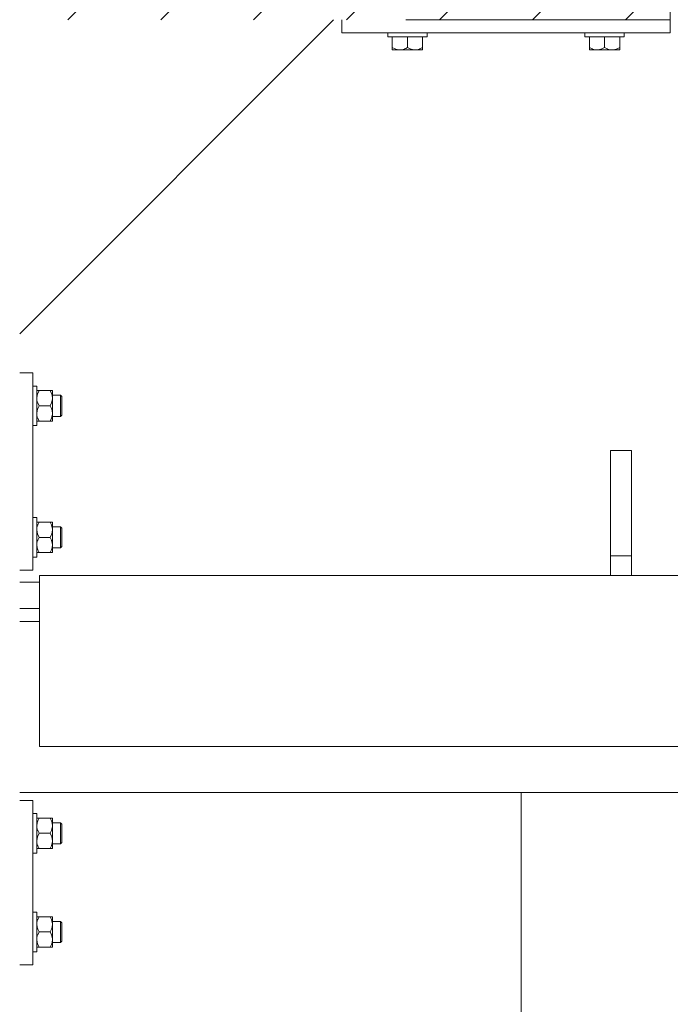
# Model space of a CAD drawing. Header units: millimetres. Extents: x -1413 to 6997, y -739331 to -733391.
# Tile 23 of 47: x 5666 to 5765, y -736922 to -736772. Entities that reach past the tile are written whole.
import ezdxf

# ---------------------------------------------------------------- set-up
doc = ezdxf.new("R2010")
doc.units = ezdxf.units.MM
doc.header["$MEASUREMENT"] = 0
for name, color, linetype, lineweight in [('Side Cradle Blocks', 7, 'Continuous', 0), ('Side Cradle Stbd', 7, 'Continuous', 0), ('Side Cradle Tower Rail Frame', 7, 'Continuous', 0), ('Side Slip Cradle Stbd', 7, 'Continuous', 0)]:
    doc.layers.add(name, color=color, linetype=linetype, lineweight=lineweight)

# ---------------------------------------------------------------- blocks, each defined once
blk = doc.blocks.new('*U59')
at = {"linetype": 'Continuous', "lineweight": 0}
h = blk.add_hatch(dxfattribs=at)
h.set_pattern_fill('HATCH', color=30, style=0, pattern_type=2)
h.set_pattern_definition([(45, (2856.211598, -337.85115), (-7.071067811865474, 7.071067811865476), [])])
h.paths.add_polyline_path([(2973.367722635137, -411.6359655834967), (2973.367722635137, -410.3226948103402), (2973.367722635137, -390.3223701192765), (2973.367722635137, -383.0222511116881), (2973.367722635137, -379.0221861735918), (2973.367722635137, -353.02175919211), (2973.367722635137, -349.0216942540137), (2973.367722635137, -341.8348251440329), (2973.367722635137, -321.8345004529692), (2973.367722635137, -320.6344737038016), (2933.126881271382, -320.6344809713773), (2923.366910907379, -320.6344806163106), (2922.223506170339, -320.6344805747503), (2863.422558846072, -320.6344784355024), (2853.36577448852, -320.634478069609), (2843.308990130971, -320.6344777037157), (2784.508042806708, -320.6344755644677), (2783.364638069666, -320.6344755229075), (2733.36382634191, -320.6344737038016), (2733.36382634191, -321.8345004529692), (2733.36382634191, -341.8348251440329), (2733.36382634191, -349.0216942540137), (2733.36382634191, -353.02175919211), (2733.363826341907, -379.0221861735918), (2733.363826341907, -383.0222511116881), (2733.363826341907, -390.3223701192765), (2733.363826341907, -410.3226948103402), (2733.363826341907, -411.6359583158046), (2783.364638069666, -411.6359583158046), (2784.621286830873, -411.6359583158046), (2843.308990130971, -411.6359583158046), (2853.36577448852, -411.6359583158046), (2863.422558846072, -411.6359583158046), (2922.110262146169, -411.6359583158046), (2923.366910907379, -411.6359583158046), (2933.126881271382, -411.6359583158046)])
at = {"color": 30, "linetype": 'Continuous', "lineweight": 0, "flags": 128}
blk.add_lwpolyline([(2933.126881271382, -411.6359583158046), (2973.367722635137, -411.6359655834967), (2973.367722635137, -411.6359655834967), (2973.367722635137, -410.3226948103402)], dxfattribs=at)
at = {"layer": 'Side Cradle Blocks', "color": 7, "linetype": 'Continuous', "lineweight": 0}
for p, q in [((2923.366910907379, -413.6359907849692), (2923.366910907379, -411.6359655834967)), ((2973.367722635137, -411.6359655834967), (2973.367722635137, -413.6359907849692)), ((2933.126881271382, -413.6359907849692), (2923.366910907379, -413.6359907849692)), ((2931.050417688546, -415.8776451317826), (2931.050417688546, -414.2360077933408)), ((2973.367722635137, -413.6359907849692), (2933.126881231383, -413.6359907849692)), ((2933.367073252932, -414.2360005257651), (2933.126881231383, -414.2360005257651)), ((2934.515142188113, -414.2360005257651), (2933.367073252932, -414.2360005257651)), ((2933.367073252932, -415.8776451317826), (2933.367073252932, -414.2360087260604)), ((2935.683728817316, -414.2360077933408), (2935.683728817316, -415.8776451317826)), ((2961.050904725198, -414.2360077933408), (2961.050904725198, -415.8776451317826)), ((2962.219491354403, -414.2360005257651), (2963.367560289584, -414.2360005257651)), ((2963.367560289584, -415.8776451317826), (2963.367560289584, -414.2360087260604)), ((2965.684215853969, -415.8776451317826), (2965.684215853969, -414.2360077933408)), ((2931.050417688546, -416.0794017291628), (2931.050417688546, -415.8776451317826)), ((2931.477694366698, -416.0743252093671), (2931.050417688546, -415.8776451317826)), ((2933.126881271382, -415.9935966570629), (2932.935457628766, -416.0860055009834)), ((2933.367073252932, -415.8776451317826), (2933.126881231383, -415.9935966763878)), ((2933.79434993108, -416.0743252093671), (2933.367073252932, -415.8776451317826)), ((2935.683728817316, -415.8776451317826), (2935.252113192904, -416.0860055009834)), ((2935.683728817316, -416.1878732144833), (2935.683728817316, -416.2360329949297)), ((2961.050904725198, -415.8776451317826), (2961.482520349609, -416.0860055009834)), ((2961.050904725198, -416.1878732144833), (2961.050904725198, -416.2360329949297)), ((2962.940283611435, -416.0743252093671), (2963.367560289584, -415.8776451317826)), ((2963.367560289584, -415.8776451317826), (2963.799175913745, -416.0860055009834)), ((2965.256939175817, -416.0743252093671), (2965.684215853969, -415.8776451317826)), ((2965.684215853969, -416.0794017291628), (2965.684215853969, -415.8776451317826)), ((2931.166672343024, -416.2359603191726), (2931.188444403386, -416.2360328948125)), ((2931.188484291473, -416.2360329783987), (2931.232090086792, -416.2359603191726)), ((2932.208745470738, -416.2360329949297), (2931.595534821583, -416.2360329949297)), ((2931.620387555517, -416.2359603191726), (2931.595572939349, -416.2360328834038)), ((2932.208745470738, -416.2360329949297), (2932.960012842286, -416.2360329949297)), ((2932.208916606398, -416.2360329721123), (2932.757518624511, -416.2359603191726)), ((2933.126881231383, -416.2360329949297), (2933.774133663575, -416.2360329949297)), ((2934.525401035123, -416.2360329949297), (2933.774133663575, -416.2360329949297)), ((2933.976627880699, -416.2359603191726), (2934.525314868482, -416.236032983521)), ((2935.683728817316, -416.2360329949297), (2935.545672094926, -416.2360329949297)), ((2935.567474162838, -416.2359603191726), (2935.545694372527, -416.2360329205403)), ((2961.050904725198, -416.2360329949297), (2961.188961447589, -416.2360329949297)), ((2961.188939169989, -416.2360329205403), (2961.167159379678, -416.2359603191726)), ((2962.209232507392, -416.2360329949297), (2962.96049987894, -416.2360329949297)), ((2962.20931867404, -416.236032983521), (2962.758005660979, -416.2359603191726)), ((2963.97711491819, -416.2359603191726), (2964.525716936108, -416.2360329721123)), ((2964.525888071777, -416.2360329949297), (2965.139098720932, -416.2360329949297)), ((2965.139060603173, -416.2360328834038), (2965.114245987, -416.2359603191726)), ((2965.502543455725, -416.2359603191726), (2965.546149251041, -416.2360329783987)), ((2965.567961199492, -416.2359603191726), (2965.546189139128, -416.2360328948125)), ((2874.366122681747, -465.3518987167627), (2876.366147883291, -465.3518987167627)), ((2876.366147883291, -465.3518987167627), (2876.366147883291, -495.3523857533)), ((2876.966164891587, -468.1712008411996), (2876.966230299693, -468.1515789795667)), ((2877.122788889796, -468.0353243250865), (2877.324545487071, -468.0353243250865)), ((2878.999377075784, -468.0353243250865), (2877.324545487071, -468.0353243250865)), ((2878.999377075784, -468.0353243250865), (2879.196057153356, -468.4626010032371)), ((2879.357764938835, -468.0353243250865), (2879.322813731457, -468.0353243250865)), ((2879.357764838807, -468.1733510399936), (2879.357692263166, -468.1515789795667)), ((2879.357764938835, -469.1936521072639), (2879.357764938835, -468.5804414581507)), ((2877.009873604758, -468.8020584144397), (2876.966164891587, -469.1935870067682)), ((2876.966230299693, -468.7413437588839), (2876.966224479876, -468.7519466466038)), ((2877.116185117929, -469.9203642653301), (2877.324545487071, -470.3519798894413)), ((2879.221445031, -469.8919691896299), (2879.33281234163, -469.48890934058)), ((2879.357692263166, -468.7413437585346), (2879.357698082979, -468.7519466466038)), ((2879.357764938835, -469.1936521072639), (2879.357764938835, -469.9449194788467)), ((2877.009873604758, -471.1187139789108), (2876.966164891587, -471.5102425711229)), ((2877.324545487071, -470.3519798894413), (2878.999377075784, -470.3519798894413)), ((2878.999377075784, -470.3519798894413), (2879.196057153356, -470.7792565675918)), ((2879.357764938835, -471.5103076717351), (2879.357764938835, -472.1235183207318)), ((2880.566216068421, -471.4833691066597), (2880.566216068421, -470.9642833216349)), ((2880.766219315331, -471.3419454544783), (2880.766219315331, -470.8877453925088)), ((2876.966230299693, -472.5523807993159), (2876.966164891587, -472.5327589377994)), ((2877.014317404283, -472.6686354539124), (2876.966164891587, -472.6686354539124)), ((2876.966224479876, -471.9520131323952), (2876.966230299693, -471.9626160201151)), ((2877.116185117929, -472.237019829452), (2877.324545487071, -472.6686354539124)), ((2877.324545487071, -472.6686354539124), (2878.999377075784, -472.6686354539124)), ((2879.201133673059, -472.6686354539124), (2878.999377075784, -472.6686354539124)), ((2879.201133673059, -472.6686354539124), (2879.208800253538, -472.6686354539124)), ((2879.221445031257, -472.2086247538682), (2879.332812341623, -471.8055649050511)), ((2879.357692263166, -471.9626160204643), (2879.357698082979, -471.9520131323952)), ((2879.357692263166, -472.5523807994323), (2879.357764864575, -472.530601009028)), ((2877.014317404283, -488.0356490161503), (2876.966164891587, -488.0356490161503)), ((2877.116185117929, -488.4672646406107), (2877.324545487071, -488.0356490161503)), ((2877.324545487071, -488.0356490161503), (2878.999377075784, -488.0356490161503)), ((2878.999377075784, -488.0356490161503), (2879.201133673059, -488.0356490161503)), ((2879.201133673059, -488.0356490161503), (2879.208800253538, -488.0356490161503)), ((2876.966230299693, -488.1519036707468), (2876.966164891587, -488.1715255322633)), ((2877.009873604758, -489.5855704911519), (2876.966164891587, -489.1940418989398)), ((2876.966230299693, -488.7416684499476), (2876.966224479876, -488.7522713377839)), ((2879.221445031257, -488.4956597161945), (2879.332812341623, -488.8987195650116)), ((2879.357692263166, -488.1519036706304), (2879.357764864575, -488.1736834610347)), ((2879.357698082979, -488.7522713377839), (2879.357692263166, -488.7416684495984)), ((2879.357764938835, -489.1939767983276), (2879.357764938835, -488.5807661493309)), ((2880.566216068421, -489.220915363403), (2880.566216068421, -489.7400011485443)), ((2880.766219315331, -489.3623390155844), (2880.766219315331, -489.8165390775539)), ((2877.116185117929, -490.7839202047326), (2877.324545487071, -490.3523045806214)), ((2877.324545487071, -490.3523045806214), (2878.999377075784, -490.3523045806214)), ((2878.999377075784, -490.3523045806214), (2879.196057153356, -489.9250279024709)), ((2879.221445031, -490.8123152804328), (2879.33281234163, -491.2153751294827)), ((2879.357764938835, -491.5106323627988), (2879.357764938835, -490.759364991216)), ((2877.009873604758, -491.902226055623), (2876.966164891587, -491.5106974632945)), ((2876.966230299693, -492.552705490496), (2876.966164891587, -492.5330836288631)), ((2876.966224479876, -491.9523378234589), (2876.966230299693, -491.9629407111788)), ((2878.999377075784, -492.6689601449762), (2879.196057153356, -492.2416834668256)), ((2879.357698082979, -491.9523378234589), (2879.357692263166, -491.9629407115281)), ((2879.357692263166, -492.552705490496), (2879.357764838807, -492.5309334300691)), ((2879.357764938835, -491.5106323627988), (2879.357764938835, -492.123843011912)), ((2877.122788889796, -492.6689601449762), (2877.324545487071, -492.6689601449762)), ((2878.999377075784, -492.6689601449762), (2877.324545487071, -492.6689601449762)), ((2879.357764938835, -492.6689601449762), (2879.322813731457, -492.6689601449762)), ((2876.366147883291, -495.3523857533), (2874.366122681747, -495.3523857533)), ((2874.366122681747, -530.3529539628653), (2876.366147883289, -530.3529539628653)), ((2876.366147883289, -530.3529539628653), (2876.366147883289, -555.353359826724)), ((2876.966164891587, -533.1722560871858), (2876.966230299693, -533.1526342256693)), ((2877.009873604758, -533.8031136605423), (2876.966164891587, -534.1946422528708)), ((2876.966230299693, -533.7423990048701), (2876.966224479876, -533.7530018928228)), ((2877.122788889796, -533.0363795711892), (2877.324545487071, -533.0363795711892)), ((2878.999377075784, -533.0363795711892), (2877.324545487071, -533.0363795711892)), ((2878.999377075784, -533.0363795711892), (2879.196057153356, -533.4636562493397)), ((2879.221445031, -534.8930244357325), (2879.33281234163, -534.4899645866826)), ((2879.357764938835, -533.0363795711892), (2879.322813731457, -533.0363795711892)), ((2879.357764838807, -533.1744062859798), (2879.357692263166, -533.1526342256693)), ((2879.357692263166, -533.7423990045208), (2879.357698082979, -533.7530018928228)), ((2879.357764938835, -534.1947073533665), (2879.357764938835, -533.5814967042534)), ((2879.357764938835, -534.1947073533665), (2879.357764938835, -534.9459747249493)), ((2877.116185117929, -534.9214195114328), (2877.324545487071, -535.3530351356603)), ((2877.324545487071, -535.3530351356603), (2878.999377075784, -535.3530351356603)), ((2878.999377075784, -535.3530351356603), (2879.196057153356, -535.7803118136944)), ((2880.566216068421, -536.4844243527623), (2880.566216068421, -535.9653385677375)), ((2880.766219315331, -536.3430007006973), (2880.766219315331, -535.8888006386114)), ((2877.009873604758, -536.119769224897), (2876.966164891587, -536.5112978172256)), ((2876.966224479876, -536.9530683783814), (2876.966230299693, -536.9636712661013)), ((2877.116185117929, -537.2380750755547), (2877.324545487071, -537.6696906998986)), ((2879.221445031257, -537.2096799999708), (2879.332812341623, -536.8066201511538)), ((2879.357692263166, -536.963671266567), (2879.357698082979, -536.9530683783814)), ((2879.357764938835, -536.5113629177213), (2879.357764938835, -537.1245735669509)), ((2876.966230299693, -537.5534360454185), (2876.966164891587, -537.533814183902)), ((2877.014317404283, -537.6696906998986), (2876.966164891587, -537.6696906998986)), ((2877.324545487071, -537.6696906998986), (2878.999377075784, -537.6696906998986)), ((2879.201133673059, -537.6696906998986), (2878.999377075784, -537.6696906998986)), ((2879.201133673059, -537.6696906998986), (2879.208800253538, -537.6696906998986)), ((2879.357692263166, -537.5534360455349), (2879.357764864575, -537.5316562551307)), ((2877.014317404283, -548.0366230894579), (2876.966164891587, -548.0366230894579)), ((2876.966230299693, -548.152877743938), (2876.966164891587, -548.1724996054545)), ((2877.009873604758, -549.5865445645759), (2876.966164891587, -549.1950159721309)), ((2876.966230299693, -548.7426425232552), (2876.966224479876, -548.7532454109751)), ((2877.116185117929, -548.4682387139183), (2877.324545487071, -548.0366230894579)), ((2877.324545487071, -548.0366230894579), (2878.999377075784, -548.0366230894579)), ((2878.999377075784, -548.0366230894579), (2879.201133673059, -548.0366230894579)), ((2879.201133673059, -548.0366230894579), (2879.208800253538, -548.0366230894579)), ((2879.221445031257, -548.4966337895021), (2879.332812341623, -548.8996936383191)), ((2879.357692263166, -548.152877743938), (2879.357764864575, -548.1746575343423)), ((2879.357698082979, -548.7532454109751), (2879.357692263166, -548.7426425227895)), ((2879.357764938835, -549.1949508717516), (2879.357764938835, -548.5817402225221)), ((2880.566216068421, -549.2218894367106), (2880.566216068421, -549.7409752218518)), ((2880.766219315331, -549.3633130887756), (2880.766219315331, -549.8175131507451)), ((2877.116185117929, -550.7848942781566), (2877.324545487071, -550.353278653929)), ((2877.324545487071, -550.353278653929), (2878.999377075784, -550.353278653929)), ((2878.999377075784, -550.353278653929), (2879.196057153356, -549.9260019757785)), ((2879.221445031, -550.8132893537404), (2879.33281234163, -551.2163492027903)), ((2879.357764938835, -551.5116064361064), (2879.357764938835, -550.7603390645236)), ((2877.009873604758, -551.9032001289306), (2876.966164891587, -551.5116715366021)), ((2876.966224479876, -551.9533118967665), (2876.966230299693, -551.9639147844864)), ((2878.999377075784, -552.6699342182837), (2879.196057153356, -552.2426575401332)), ((2879.357698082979, -551.9533118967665), (2879.357692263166, -551.9639147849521)), ((2879.357764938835, -551.5116064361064), (2879.357764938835, -552.1248170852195)), ((2876.966230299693, -552.5536795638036), (2876.966164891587, -552.5340577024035)), ((2877.122788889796, -552.6699342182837), (2877.324545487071, -552.6699342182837)), ((2878.999377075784, -552.6699342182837), (2877.324545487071, -552.6699342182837)), ((2879.357764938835, -552.6699342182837), (2879.322813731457, -552.6699342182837)), ((2879.357692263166, -552.55367956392), (2879.357764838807, -552.5319075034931)), ((2876.366147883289, -555.353359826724), (2874.366122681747, -555.353359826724))]:
    blk.add_line(p, q, dxfattribs=at)
at = {"layer": 'Side Cradle Blocks', "color": 7, "linetype": 'Continuous', "lineweight": 0, "flags": 128}
for points in [[(2933.126881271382, -414.2360005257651), (2932.219004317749, -414.2360005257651), (2931.245718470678, -414.2360005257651), (2930.595389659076, -414.2360005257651), (2930.367024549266, -414.2360005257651), (2930.367024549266, -413.6359980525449)], [(2936.367121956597, -413.6359980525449), (2936.367121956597, -414.2360005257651), (2936.138756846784, -414.2360005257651), (2935.488428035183, -414.2360005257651), (2934.515142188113, -414.2360005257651)], [(2962.219491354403, -414.2360005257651), (2961.246205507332, -414.2360005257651), (2960.59587669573, -414.2360005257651), (2960.367511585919, -414.2360005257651), (2960.367511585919, -413.6359980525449)], [(2966.367608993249, -413.6359980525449), (2966.367608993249, -414.2360005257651), (2966.139243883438, -414.2360005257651), (2965.488915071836, -414.2360005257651), (2964.515629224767, -414.2360005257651), (2963.367560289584, -414.2360005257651)], [(2931.050417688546, -416.0794017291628), (2931.050417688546, -416.0866442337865), (2931.050417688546, -416.2010817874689), (2931.050417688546, -416.2360329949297), (2931.188474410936, -416.2360329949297), (2931.595534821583, -416.2360329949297)], [(2931.477694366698, -416.0743252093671), (2931.608777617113, -416.1346642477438), (2931.817151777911, -416.1923170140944), (2932.208745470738, -416.2360329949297), (2932.357113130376, -416.229706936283), (2932.504002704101, -416.2110803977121), (2932.907062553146, -416.0997130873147), (2932.935457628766, -416.0860055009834)], [(2933.79434993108, -416.0743252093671), (2933.925433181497, -416.1346642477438), (2934.133807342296, -416.1923170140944), (2934.525401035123, -416.2360329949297), (2934.67376869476, -416.229706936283), (2934.820658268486, -416.2110803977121), (2935.223718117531, -416.0997130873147), (2935.252113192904, -416.0860055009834)], [(2935.683728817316, -416.1878732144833), (2935.683728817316, -416.0870683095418), (2935.683728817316, -416.0794017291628), (2935.683728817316, -415.8776451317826)], [(2961.050904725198, -415.8776451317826), (2961.050904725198, -416.0794017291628), (2961.050904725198, -416.0870683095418), (2961.050904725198, -416.1878732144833)], [(2961.482520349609, -416.0860055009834), (2961.510915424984, -416.0997130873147), (2961.913975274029, -416.2110803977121), (2962.060864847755, -416.229706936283), (2962.209232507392, -416.2360329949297), (2962.600826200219, -416.1923170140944), (2962.809200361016, -416.1346642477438), (2962.940283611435, -416.0743252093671)], [(2963.799175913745, -416.0860055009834), (2963.827570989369, -416.0997130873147), (2964.230630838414, -416.2110803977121), (2964.377520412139, -416.229706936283), (2964.525888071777, -416.2360329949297), (2964.917481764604, -416.1923170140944), (2965.125855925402, -416.1346642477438), (2965.256939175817, -416.0743252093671)], [(2965.139098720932, -416.2360329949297), (2965.54615913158, -416.2360329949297), (2965.684215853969, -416.2360329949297), (2965.684215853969, -416.2010817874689), (2965.684215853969, -416.0866442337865), (2965.684215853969, -416.0794017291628)], [(2932.960012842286, -416.2360329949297), (2932.960012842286, -416.2360329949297), (2933.126881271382, -416.2360329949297)], [(2934.525329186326, -416.2360329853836), (2934.525401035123, -416.2360329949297), (2935.138611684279, -416.2360329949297), (2935.545672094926, -416.2360329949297)], [(2961.188961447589, -416.2360329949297), (2961.596021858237, -416.2360329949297), (2962.209232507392, -416.2360329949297), (2962.209304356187, -416.2360329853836)], [(2962.96049987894, -416.2360329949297), (2963.774620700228, -416.2360329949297), (2964.525888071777, -416.2360329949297)], [(2876.366155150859, -467.3519311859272), (2876.966157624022, -467.3519311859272), (2876.966157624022, -467.5802962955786), (2876.96615762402, -468.2306251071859), (2876.96615762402, -469.2039109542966), (2876.96615762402, -470.3519798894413), (2876.96615762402, -471.500048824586), (2876.96615762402, -472.4733346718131), (2876.96615762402, -473.123663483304), (2876.96615762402, -473.3520285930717), (2876.366155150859, -473.3520285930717)], [(2877.122788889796, -468.0353243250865), (2877.115546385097, -468.0353243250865), (2877.001108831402, -468.0353243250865), (2876.966164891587, -468.0353243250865)], [(2877.009873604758, -468.8020584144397), (2877.067526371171, -468.5936842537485), (2877.127865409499, -468.4626010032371), (2877.324545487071, -468.0353243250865)], [(2878.999377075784, -468.0353243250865), (2879.201133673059, -468.0353243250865), (2879.208376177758, -468.0353243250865), (2879.322813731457, -468.0353243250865)], [(2879.196057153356, -468.4626010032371), (2879.256396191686, -468.5936842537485), (2879.314048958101, -468.8020584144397), (2879.357764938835, -469.1936521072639), (2879.351438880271, -469.3420197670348), (2879.33281234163, -469.48890934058)], [(2879.357764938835, -468.0353243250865), (2879.357764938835, -468.1733810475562), (2879.357764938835, -468.5804414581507)], [(2877.116185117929, -469.9203642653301), (2877.102477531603, -469.8919691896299), (2876.991110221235, -469.4889093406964), (2876.972483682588, -469.3420197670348), (2876.966164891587, -469.193822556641)], [(2879.221445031, -469.8919691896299), (2879.207737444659, -469.9203642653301), (2878.999377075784, -470.3519798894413)], [(2879.357764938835, -471.5103076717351), (2879.357764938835, -470.7590403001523), (2879.357764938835, -469.9449194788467)], [(2879.357772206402, -468.7519539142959), (2880.566216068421, -468.7519539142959), (2880.766219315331, -468.9519571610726), (2880.766219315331, -469.0585275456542), (2880.766219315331, -469.3620143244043), (2880.766219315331, -469.8162143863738), (2880.766219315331, -470.3519798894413), (2880.766219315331, -470.8877453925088)], [(2880.566216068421, -468.7519539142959), (2880.566216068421, -468.8737486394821), (2880.566216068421, -469.2205906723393), (2880.566216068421, -469.7396764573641), (2880.566216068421, -470.3519798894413), (2880.566216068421, -470.9642833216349)], [(2877.116185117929, -472.237019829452), (2877.102477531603, -472.208624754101), (2876.991110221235, -471.8055649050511), (2876.972483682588, -471.6586753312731), (2876.966164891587, -471.5104781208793)], [(2877.009873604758, -471.1187139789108), (2877.067526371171, -470.9103398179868), (2877.127865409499, -470.7792565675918), (2877.324545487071, -470.3519798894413)], [(2879.196057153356, -470.7792565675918), (2879.256396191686, -470.9103398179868), (2879.314048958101, -471.1187139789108), (2879.357764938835, -471.5103076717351), (2879.351438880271, -471.6586753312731), (2879.332812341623, -471.8055649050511)], [(2880.766219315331, -471.3419454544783), (2880.766219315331, -471.6454322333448), (2880.766219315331, -471.7520026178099), (2880.566216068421, -471.9520058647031), (2879.357772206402, -471.9520058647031)], [(2880.566216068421, -471.4833691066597), (2880.566216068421, -471.8302111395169), (2880.566216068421, -471.9520058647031)], [(2877.014317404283, -472.6686354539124), (2877.115122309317, -472.6686354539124), (2877.122788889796, -472.6686354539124), (2877.324545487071, -472.6686354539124)], [(2879.221445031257, -472.2086247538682), (2879.207737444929, -472.237019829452), (2878.999377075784, -472.6686354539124)], [(2879.357764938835, -472.1235183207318), (2879.357764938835, -472.5305787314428), (2879.357764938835, -472.6686354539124), (2879.309605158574, -472.6686354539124), (2879.208800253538, -472.6686354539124)], [(2876.366155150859, -487.352255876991), (2876.96615762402, -487.352255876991), (2876.96615762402, -487.5806209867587), (2876.96615762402, -488.2309497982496), (2876.96615762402, -489.2042356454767), (2876.96615762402, -490.3523045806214), (2876.96615762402, -491.5003735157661), (2876.96615762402, -492.4736593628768), (2876.966157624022, -493.1239881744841), (2876.966157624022, -493.3523532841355), (2876.366155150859, -493.3523532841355)], [(2877.324545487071, -488.0356490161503), (2877.122788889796, -488.0356490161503), (2877.115122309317, -488.0356490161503), (2877.014317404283, -488.0356490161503)], [(2878.999377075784, -488.0356490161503), (2879.207737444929, -488.4672646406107), (2879.221445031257, -488.4956597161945)], [(2879.208800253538, -488.0356490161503), (2879.309605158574, -488.0356490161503), (2879.357764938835, -488.0356490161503), (2879.357764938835, -488.1737057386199), (2879.357764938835, -488.5807661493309)], [(2876.966164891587, -489.1938063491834), (2876.972483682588, -489.0456091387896), (2876.991110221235, -488.8987195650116), (2877.102477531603, -488.4956597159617), (2877.116185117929, -488.4672646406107)], [(2879.332812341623, -488.8987195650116), (2879.351438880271, -489.0456091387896), (2879.357764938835, -489.1939767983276), (2879.314048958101, -489.5855704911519), (2879.256396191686, -489.7939446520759), (2879.196057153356, -489.9250279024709)], [(2879.357764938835, -490.759364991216), (2879.357764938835, -489.9452441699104), (2879.357764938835, -489.1939767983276)], [(2879.357772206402, -488.7522786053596), (2880.566216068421, -488.7522786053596), (2880.766219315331, -488.9522818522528), (2880.766219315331, -489.0588522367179), (2880.766219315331, -489.3623390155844)], [(2880.566216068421, -488.7522786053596), (2880.566216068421, -488.8740733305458), (2880.566216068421, -489.220915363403)], [(2876.966164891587, -491.5104619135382), (2876.972483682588, -491.3622647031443), (2876.991110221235, -491.2153751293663), (2877.102477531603, -490.8123152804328), (2877.116185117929, -490.7839202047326)], [(2877.324545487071, -490.3523045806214), (2877.127865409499, -489.9250279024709), (2877.067526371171, -489.7939446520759), (2877.009873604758, -489.5855704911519)], [(2878.999377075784, -490.3523045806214), (2879.207737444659, -490.783920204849), (2879.221445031, -490.8123152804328)], [(2880.766219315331, -489.8165390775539), (2880.766219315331, -490.3523045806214), (2880.766219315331, -490.8880700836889), (2880.766219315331, -491.3422701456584), (2880.766219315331, -491.6457569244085), (2880.766219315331, -491.7523273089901), (2880.566216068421, -491.9523305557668), (2879.357772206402, -491.9523305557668)], [(2880.566216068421, -489.7400011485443), (2880.566216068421, -490.3523045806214), (2880.566216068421, -490.9646080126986), (2880.566216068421, -491.4836937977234), (2880.566216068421, -491.8305358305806), (2880.566216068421, -491.9523305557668)], [(2877.324545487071, -492.6689601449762), (2877.127865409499, -492.2416834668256), (2877.067526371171, -492.1106002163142), (2877.009873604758, -491.902226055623)], [(2879.33281234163, -491.2153751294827), (2879.351438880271, -491.3622647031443), (2879.357764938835, -491.5106323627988), (2879.314048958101, -491.902226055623), (2879.256396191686, -492.1106002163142), (2879.196057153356, -492.2416834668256)], [(2879.357764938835, -492.123843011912), (2879.357764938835, -492.5309034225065), (2879.357764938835, -492.6689601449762)], [(2876.966164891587, -492.6689601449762), (2877.001108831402, -492.6689601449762), (2877.115546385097, -492.6689601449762), (2877.122788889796, -492.6689601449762)], [(2879.322813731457, -492.6689601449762), (2879.208376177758, -492.6689601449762), (2879.201133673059, -492.6689601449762), (2878.999377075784, -492.6689601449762)], [(2876.366155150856, -532.3529864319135), (2876.966157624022, -532.3529864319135), (2876.966157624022, -532.5813515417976), (2876.96615762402, -533.2316803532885), (2876.96615762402, -534.2049662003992), (2876.96615762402, -535.3530351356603), (2876.96615762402, -536.5011040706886), (2876.96615762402, -537.4743899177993), (2876.96615762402, -538.1247187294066), (2876.96615762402, -538.3530838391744), (2876.366155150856, -538.3530838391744)], [(2877.122788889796, -533.0363795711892), (2877.115546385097, -533.0363795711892), (2877.001108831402, -533.0363795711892), (2876.966164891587, -533.0363795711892)], [(2877.116185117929, -534.9214195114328), (2877.102477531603, -534.8930244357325), (2876.991110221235, -534.4899645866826), (2876.972483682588, -534.343075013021), (2876.966164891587, -534.1948778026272)], [(2877.009873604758, -533.8031136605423), (2877.067526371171, -533.5947394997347), (2877.127865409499, -533.4636562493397), (2877.324545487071, -533.0363795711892)], [(2878.999377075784, -533.0363795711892), (2879.201133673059, -533.0363795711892), (2879.208376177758, -533.0363795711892), (2879.322813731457, -533.0363795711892)], [(2879.196057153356, -533.4636562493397), (2879.256396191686, -533.5947394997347), (2879.314048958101, -533.8031136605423), (2879.357764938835, -534.1947073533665), (2879.351438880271, -534.343075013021), (2879.33281234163, -534.4899645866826)], [(2879.357764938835, -533.0363795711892), (2879.357764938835, -533.1744362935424), (2879.357764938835, -533.5814967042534)], [(2879.357772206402, -533.7530091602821), (2880.566216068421, -533.7530091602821), (2880.766219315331, -533.9530124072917), (2880.766219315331, -534.0595827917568), (2880.766219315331, -534.3630695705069), (2880.766219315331, -534.8172696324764), (2880.766219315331, -535.3530351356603), (2880.766219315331, -535.8888006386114)], [(2880.566216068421, -533.7530091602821), (2880.566216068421, -533.8748038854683), (2880.566216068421, -534.2216459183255), (2880.566216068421, -534.7407317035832), (2880.566216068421, -535.3530351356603), (2880.566216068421, -535.9653385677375)], [(2877.009873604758, -536.119769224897), (2877.067526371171, -535.9113950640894), (2877.127865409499, -535.7803118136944), (2877.324545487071, -535.3530351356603)], [(2879.221445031, -534.8930244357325), (2879.207737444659, -534.9214195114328), (2878.999377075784, -535.3530351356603)], [(2879.196057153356, -535.7803118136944), (2879.256396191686, -535.9113950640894), (2879.314048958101, -536.119769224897), (2879.357764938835, -536.5113629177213), (2879.351438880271, -536.6597305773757), (2879.332812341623, -536.8066201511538)], [(2879.357764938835, -536.5113629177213), (2879.357764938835, -535.7600955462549), (2879.357764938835, -534.9459747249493)], [(2877.116185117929, -537.2380750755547), (2877.102477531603, -537.2096800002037), (2876.991110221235, -536.8066201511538), (2876.972483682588, -536.6597305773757), (2876.966164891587, -536.5115333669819)], [(2879.221445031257, -537.2096799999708), (2879.207737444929, -537.2380750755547), (2878.999377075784, -537.6696906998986)], [(2879.357764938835, -537.1245735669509), (2879.357764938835, -537.5316339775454), (2879.357764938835, -537.6696906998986), (2879.309605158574, -537.6696906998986), (2879.208800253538, -537.6696906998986)], [(2880.766219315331, -536.3430007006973), (2880.766219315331, -536.646487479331), (2880.766219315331, -536.753057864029), (2880.566216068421, -536.9530611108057), (2879.357772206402, -536.9530611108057)], [(2880.566216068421, -536.4844243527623), (2880.566216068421, -536.8312663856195), (2880.566216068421, -536.9530611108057)], [(2877.014317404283, -537.6696906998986), (2877.115122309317, -537.6696906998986), (2877.122788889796, -537.6696906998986), (2877.324545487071, -537.6696906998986)], [(2876.366155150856, -547.3532299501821), (2876.96615762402, -547.3532299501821), (2876.96615762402, -547.5815950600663), (2876.96615762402, -548.2319238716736), (2876.96615762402, -549.2052097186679), (2876.96615762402, -550.353278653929), (2876.96615762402, -551.5013475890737), (2876.96615762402, -552.4746334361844), (2876.966157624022, -553.1249622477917), (2876.966157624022, -553.3533273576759), (2876.366155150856, -553.3533273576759)], [(2876.966164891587, -549.1947804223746), (2876.972483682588, -549.0465832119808), (2876.991110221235, -548.8996936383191), (2877.102477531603, -548.4966337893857), (2877.116185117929, -548.4682387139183)], [(2877.324545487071, -548.0366230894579), (2877.122788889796, -548.0366230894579), (2877.115122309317, -548.0366230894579), (2877.014317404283, -548.0366230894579)], [(2878.999377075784, -548.0366230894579), (2879.207737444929, -548.4682387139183), (2879.221445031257, -548.4966337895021)], [(2879.332812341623, -548.8996936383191), (2879.351438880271, -549.0465832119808), (2879.357764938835, -549.1949508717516), (2879.314048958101, -549.5865445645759), (2879.256396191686, -549.794918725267), (2879.196057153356, -549.9260019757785)], [(2879.208800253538, -548.0366230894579), (2879.309605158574, -548.0366230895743), (2879.357764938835, -548.0366230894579), (2879.357764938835, -548.1746798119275), (2879.357764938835, -548.5817402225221)], [(2879.357764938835, -550.7603390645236), (2879.357764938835, -549.9462182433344), (2879.357764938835, -549.1949508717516)], [(2879.357772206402, -548.7532526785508), (2880.566216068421, -548.7532526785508), (2880.766219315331, -548.9532559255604), (2880.766219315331, -549.059826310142), (2880.766219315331, -549.3633130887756)], [(2880.566216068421, -548.7532526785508), (2880.566216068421, -548.8750474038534), (2880.566216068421, -549.2218894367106)], [(2876.966164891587, -551.5114359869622), (2876.972483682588, -551.3632387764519), (2876.991110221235, -551.2163492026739), (2877.102477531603, -550.813289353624), (2877.116185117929, -550.7848942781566)], [(2877.324545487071, -550.353278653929), (2877.127865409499, -549.9260019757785), (2877.067526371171, -549.794918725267), (2877.009873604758, -549.5865445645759)], [(2878.999377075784, -550.353278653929), (2879.207737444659, -550.7848942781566), (2879.221445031, -550.8132893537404)], [(2880.766219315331, -549.8175131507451), (2880.766219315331, -550.353278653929), (2880.766219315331, -550.8890441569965), (2880.766219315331, -551.3432442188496), (2880.766219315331, -551.6467309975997), (2880.766219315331, -551.7533013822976), (2880.566216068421, -551.9533046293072), (2879.357772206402, -551.9533046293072)], [(2880.566216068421, -549.7409752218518), (2880.566216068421, -550.353278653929), (2880.566216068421, -550.9655820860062), (2880.566216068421, -551.4846678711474), (2880.566216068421, -551.8315099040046), (2880.566216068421, -551.9533046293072)], [(2877.324545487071, -552.6699342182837), (2877.127865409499, -552.2426575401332), (2877.067526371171, -552.1115742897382), (2877.009873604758, -551.9032001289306)], [(2879.33281234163, -551.2163492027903), (2879.351438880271, -551.3632387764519), (2879.357764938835, -551.5116064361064), (2879.314048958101, -551.9032001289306), (2879.256396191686, -552.1115742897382), (2879.196057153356, -552.2426575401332)], [(2879.357764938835, -552.1248170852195), (2879.357764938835, -552.5318774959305), (2879.357764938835, -552.6699342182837)], [(2876.966164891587, -552.6699342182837), (2877.001108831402, -552.6699342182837), (2877.115546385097, -552.6699342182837), (2877.122788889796, -552.6699342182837)], [(2879.322813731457, -552.6699342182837), (2879.208376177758, -552.6699342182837), (2879.201133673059, -552.6699342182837), (2878.999377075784, -552.6699342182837)]]:
    blk.add_lwpolyline(points, dxfattribs=at)
at = {"layer": 'Side Cradle Stbd', "color": 7, "linetype": 'Continuous', "lineweight": 0, "ltscale": 0.2000032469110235}
blk.add_line((2922.110262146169, -411.6359655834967), (2874.366122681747, -459.3801050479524), dxfattribs=at)
at = {"layer": 'Side Cradle Tower Rail Frame', "color": 7, "linetype": 'Continuous', "lineweight": 0}
for p, q in [((2964.267574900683, -477.1454520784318), (2967.46762685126, -477.1454520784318)), ((2964.267574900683, -477.1454520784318), (2964.267574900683, -493.1457118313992)), ((2967.46762685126, -493.1457118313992), (2967.46762685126, -477.1454520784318)), ((2964.267574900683, -493.1457118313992), (2967.46762685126, -493.1457118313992)), ((2964.267574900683, -493.1457118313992), (2964.267574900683, -496.145753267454)), ((2967.46762685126, -496.145753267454), (2967.46762685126, -493.1457118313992)), ((2933.126881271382, -496.1457605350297), (2877.366164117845, -496.1457605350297)), ((2877.366164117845, -496.1457605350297), (2877.366164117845, -522.1461826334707)), ((3656.350499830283, -496.1457605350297), (2933.126881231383, -496.1457605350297)), ((2877.36615685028, -497.145776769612), (2874.366122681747, -497.145776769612)), ((2877.364748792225, -501.1458417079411), (2874.366122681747, -501.1458417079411)), ((2877.364748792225, -501.1458417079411), (2877.366156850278, -501.1458417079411)), ((2877.366156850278, -503.1458741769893), (2874.366122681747, -503.1458741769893)), ((2877.366164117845, -522.1461826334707), (2933.126881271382, -522.1461826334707)), ((2933.126881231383, -522.1461826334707), (3656.350499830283, -522.1461826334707)), ((2874.366122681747, -529.146296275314), (2933.126881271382, -529.146296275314)), ((2933.126881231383, -529.146296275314), (3263.37243065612, -529.146296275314)), ((2950.655801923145, -529.1463035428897), (2950.655801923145, -608.0542081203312))]:
    blk.add_line(p, q, dxfattribs=at)

msp = doc.modelspace()

# ---------------------------------------------------------------- block references
at = {"layer": 'Side Slip Cradle Stbd', "color": 7, "linetype": 'Continuous', "lineweight": 0}
msp.add_blockref('*U59', (2791.75, -736360.8500000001), dxfattribs=at)

doc.saveas('drawing.dxf')
